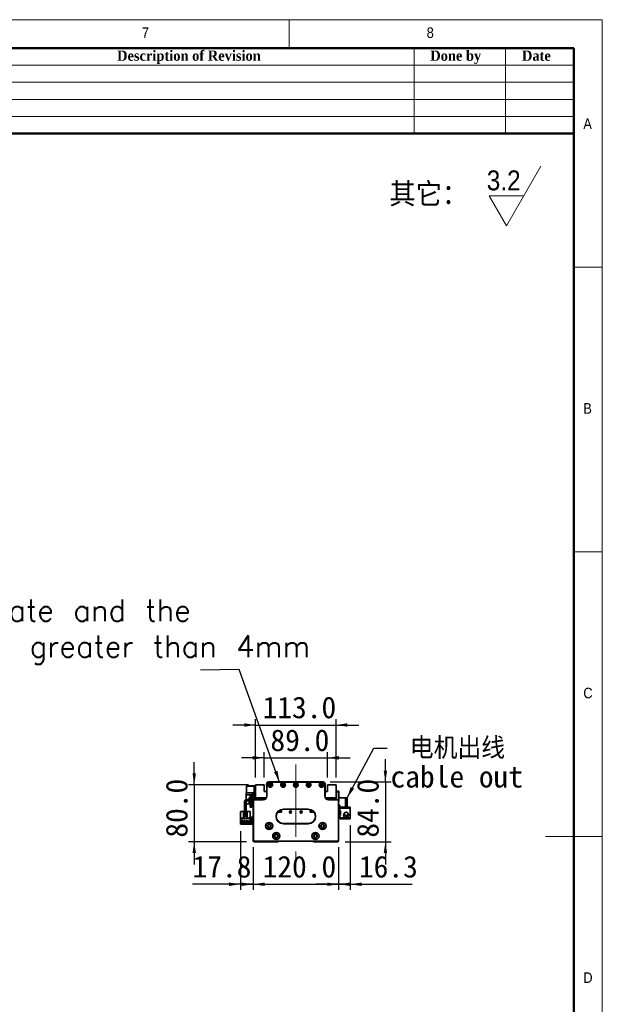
# Model space of a CAD drawing. Header units: millimetres. Extents: x 40 to 3320, y 40 to 2336.
# Tile 11 of 11: x 2502 to 3320, y 952 to 2336. Entities that reach past the tile are written whole.
import ezdxf

# ---------------------------------------------------------------- set-up
doc = ezdxf.new("R2010")
doc.units = ezdxf.units.MM
doc.header["$LTSCALE"] = 8
doc.linetypes.add('CENTERX2', pattern=[20.32, 12.7, -2.54, 2.54, -2.54])
doc.layers.add('黑色实线', color=7, linetype='Continuous')
doc.styles.add('SLDTEXTSTYLE0', font='Gothic.ttf', dxfattribs={"width": 0.913, "bigfont": 'bigfont'})
doc.styles.add('SLDTEXTSTYLE1', font='Gothic.ttf', dxfattribs={"width": 0.913})
doc.styles.add('SLDTEXTSTYLE2', font='timesbd.ttf', dxfattribs={"width": 0.933})
doc.styles.add('SLDTEXTSTYLE8', font='txt')
doc.styles.add('SLDTEXTSTYLE9', font='txt', dxfattribs={"bigfont": 'bigfont'})
doc.dimstyles.new('SLDDIMSTYLE0', dxfattribs={"dimtxt": 30.4, "dimasz": 16, "dimexe": 0, "dimexo": 0.0625, "dimgap": 7.6, "dimtad": 2, "dimdec": 1, "dimrnd": 1e-09, "dimzin": 4, "dimdsep": 46, "dimtxsty": 'SLDTEXTSTYLE8', "dimsah": 1, "dimcen": 0.09, "dimadec": 0, "dimazin": 1, "dimtfac": 1, "dimtdec": 1, "dimtmove": 0, "dimatfit": 0, "dimfxl": 0, "dimfrac": 2, "dimtolj": 1, "dimtzin": 12, "dimarcsym": 0})
doc.dimstyles.new('SLDDIMSTYLE1', dxfattribs={"dimtxt": 30.4, "dimasz": 16, "dimexe": 0, "dimexo": 0.0625, "dimgap": 7.6, "dimtad": 2, "dimdec": 1, "dimrnd": 1e-09, "dimzin": 12, "dimdsep": 46, "dimtxsty": 'SLDTEXTSTYLE8', "dimsah": 1, "dimcen": 0.09, "dimadec": 0, "dimazin": 3, "dimtfac": 1, "dimtdec": 1, "dimtmove": 0, "dimatfit": 0, "dimfxl": 0, "dimfrac": 2, "dimtolj": 1, "dimtzin": 12, "dimarcsym": 0})
doc.dimstyles.new('SLDDIMSTYLE2', dxfattribs={"dimtxt": 0.18, "dimasz": 16, "dimexe": 0, "dimexo": 0.0625, "dimgap": 0, "dimtad": 0, "dimtih": 1, "dimtoh": 1, "dimdec": 0, "dimrnd": 1e-09, "dimzin": 0, "dimdsep": 46, "dimtxsty": 'Standard', "dimsah": 1, "dimcen": 0.09, "dimadec": 0, "dimazin": 0, "dimtfac": 16, "dimtdec": 0, "dimtofl": 0, "dimtmove": 0, "dimatfit": 3, "dimfxl": 0, "dimfrac": 2, "dimtolj": 1, "dimtzin": 0, "dimarcsym": 0})

# ---------------------------------------------------------------- blocks, each defined once
blk = doc.blocks.new('SW_SFSYMBOL_0')
at = {"color": 0, "linetype": 'Continuous', "lineweight": 18}
for p, q in [((27.5, -42), (76, 42)), ((27.5, -42), (3.2, 0)), ((51.7, 0), (3.2, 0))]:
    blk.add_line(p, q, dxfattribs=at)
at = {"color": 0, "linetype": 'Continuous', "lineweight": 18, "insert": (0, 35.8), "char_height": 28, "attachment_point": 1, "style": 'SLDTEXTSTYLE1'}
blk.add_mtext('3.2', dxfattribs=at)
blk = doc.blocks.new('_D')
at = {"layer": '黑色实线'}
for p, q in [((2829.6, 1173.2), (2829.6, 1113)), ((2949.6, 1173.2), (2949.6, 1113)), ((2829.6, 1121), (2797.6, 1121)), ((2829.6, 1121), (2949.6, 1121)), ((2949.6, 1121), (2981.6, 1121))]:
    blk.add_line(p, q, dxfattribs=at)
for points in [[(2829.6, 1121), (2813.6, 1123.4), (2813.6, 1118.6)], [(2949.6, 1121), (2965.6, 1118.6), (2965.6, 1123.4)]]:
    blk.add_solid(points, dxfattribs=at)
at = {"layer": '黑色实线', "insert": (2842.9, 1160.9), "char_height": 30.4, "attachment_point": 1, "style": 'SLDTEXTSTYLE8'}
blk.add_mtext('120.0', dxfattribs=at)
blk = doc.blocks.new('_D_1')
at = {"layer": '黑色实线'}
for p, q in [((2811.8, 1195.4), (2811.8, 1113)), ((2829.6, 1173.2), (2829.6, 1113)), ((2811.8, 1121), (2744.5, 1121)), ((2811.8, 1121), (2829.6, 1121)), ((2829.6, 1121), (2861.6, 1121))]:
    blk.add_line(p, q, dxfattribs=at)
for points in [[(2811.8, 1121), (2795.8, 1123.4), (2795.8, 1118.6)], [(2829.6, 1121), (2845.6, 1118.6), (2845.6, 1123.4)]]:
    blk.add_solid(points, dxfattribs=at)
at = {"layer": '黑色实线', "insert": (2744.5, 1160.9), "char_height": 30.4, "attachment_point": 1, "style": 'SLDTEXTSTYLE8'}
blk.add_mtext('17.8', dxfattribs=at)
blk = doc.blocks.new('_D_2')
at = {"layer": '黑色实线'}
for p, q in [((3015.4, 1264.8), (3015.4, 1296.8)), ((2937.8, 1264.8), (3023.4, 1264.8)), ((3015.4, 1264.8), (3015.4, 1180.8)), ((2958.8, 1180.8), (3023.4, 1180.8)), ((3015.4, 1180.8), (3015.4, 1148.8))]:
    blk.add_line(p, q, dxfattribs=at)
for points in [[(3015.4, 1264.8), (3017.8, 1280.8), (3013, 1280.8)], [(3015.4, 1180.8), (3013, 1164.8), (3017.8, 1164.8)]]:
    blk.add_solid(points, dxfattribs=at)
at = {"layer": '黑色实线', "insert": (2975.5, 1186.5), "char_height": 30.4, "attachment_point": 1, "rotation": 90, "style": 'SLDTEXTSTYLE8'}
blk.add_mtext('84.0', dxfattribs=at)
blk = doc.blocks.new('_D_3')
at = {"layer": '黑色实线'}
for p, q in [((2746.9, 1260.8), (2746.9, 1292.8)), ((2823, 1260.8), (2738.9, 1260.8)), ((2746.9, 1260.8), (2746.9, 1180.8)), ((2820.5, 1180.8), (2738.9, 1180.8)), ((2746.9, 1180.8), (2746.9, 1148.8))]:
    blk.add_line(p, q, dxfattribs=at)
for points in [[(2746.9, 1260.8), (2749.3, 1276.8), (2744.5, 1276.8)], [(2746.9, 1180.8), (2744.5, 1164.8), (2749.3, 1164.8)]]:
    blk.add_solid(points, dxfattribs=at)
at = {"layer": '黑色实线', "insert": (2707, 1186.5), "char_height": 30.4, "attachment_point": 1, "rotation": 90, "style": 'SLDTEXTSTYLE8'}
blk.add_mtext('80.0', dxfattribs=at)
blk = doc.blocks.new('_D_4')
at = {"layer": '黑色实线'}
for p, q in [((2833.1, 1344.8), (2801.1, 1344.8)), ((2833.1, 1271), (2833.1, 1352.8)), ((2833.1, 1344.8), (2946.1, 1344.8)), ((2946.1, 1271), (2946.1, 1352.8)), ((2946.1, 1344.8), (2978.1, 1344.8))]:
    blk.add_line(p, q, dxfattribs=at)
for points in [[(2833.1, 1344.8), (2817.1, 1347.2), (2817.1, 1342.4)], [(2946.1, 1344.8), (2962.1, 1342.4), (2962.1, 1347.2)]]:
    blk.add_solid(points, dxfattribs=at)
at = {"layer": '黑色实线', "insert": (2842.9, 1384.7), "char_height": 30.4, "attachment_point": 1, "style": 'SLDTEXTSTYLE8'}
blk.add_mtext('113.0', dxfattribs=at)
blk = doc.blocks.new('_D_5')
at = {"layer": '黑色实线'}
for p, q in [((2845.1, 1271), (2845.1, 1306.7)), ((2934.1, 1271), (2934.1, 1306.7)), ((2845.1, 1298.7), (2813.1, 1298.7)), ((2845.1, 1298.7), (2934.1, 1298.7)), ((2934.1, 1298.7), (2966.1, 1298.7))]:
    blk.add_line(p, q, dxfattribs=at)
for points in [[(2845.1, 1298.7), (2829.1, 1301.1), (2829.1, 1296.3)], [(2934.1, 1298.7), (2950.1, 1296.3), (2950.1, 1301.1)]]:
    blk.add_solid(points, dxfattribs=at)
at = {"layer": '黑色实线', "insert": (2853.9, 1338.6), "char_height": 30.4, "attachment_point": 1, "style": 'SLDTEXTSTYLE8'}
blk.add_mtext('89.0', dxfattribs=at)
blk = doc.blocks.new('_D_6')
at = {"layer": '黑色实线'}
for p, q in [((2965.9, 1204), (2965.9, 1113)), ((2949.6, 1171.7), (2949.6, 1113)), ((2949.6, 1121), (2917.6, 1121)), ((2965.9, 1121), (2949.6, 1121)), ((2965.9, 1121), (3053.2, 1121))]:
    blk.add_line(p, q, dxfattribs=at)
for points in [[(2949.6, 1121), (2933.6, 1123.4), (2933.6, 1118.6)], [(2965.9, 1121), (2981.9, 1118.6), (2981.9, 1123.4)]]:
    blk.add_solid(points, dxfattribs=at)
at = {"layer": '黑色实线', "insert": (2978.2, 1160.9), "char_height": 30.4, "attachment_point": 1, "style": 'SLDTEXTSTYLE8'}
blk.add_mtext('16.3', dxfattribs=at)
blk = doc.blocks.new('SW_NOTE_3')
at = {"layer": '黑色实线', "color": 0, "char_height": 30.4, "attachment_point": 1}
for s, insert, style in [(' 电机出线', (4.8, 15.1), 'SLDTEXTSTYLE9'), ('cable out', (4.8, -25.1), 'SLDTEXTSTYLE8')]:
    blk.add_mtext(s, dxfattribs=dict(at, insert=insert, style=style))
blk = doc.blocks.new('SW_NOTE_4')
at = {"layer": '黑色实线', "color": 0, "insert": (-991.5, 99.4), "char_height": 30.4, "attachment_point": 1, "style": 'SLDTEXTSTYLE9'}
blk.add_mtext('The distance between the load plate and the \\Psteel belt protection belt shall be greater than 4mm', dxfattribs=at)

msp = doc.modelspace()

# ---------------------------------------------------------------- linework, layer by layer
at = {"color": 7, "linetype": 'Continuous', "lineweight": 18}
for p, q in [((3320, 2336), (40, 2336)), ((2880, 2296), (2880, 2336)), ((3320, 40), (3320, 2336)), ((80, 2296), (3280, 2296)), ((3056, 2296), (3056, 2176)), ((3184, 2296), (3184, 2176)), ((3280, 2296), (3280, 2176)), ((3280, 2296), (3280, 80)), ((2320, 2272), (3280, 2272)), ((2320, 2248), (3280, 2248)), ((2320, 2224), (3280, 2224)), ((2320, 2200), (3280, 2200)), ((3320, 1988), (3280, 1988)), ((3280, 1588), (3320, 1588)), ((3320, 1188), (3240, 1188))]:
    msp.add_line(p, q, dxfattribs=at)
at = {"color": 7, "linetype": 'Continuous', "lineweight": 50}
for p, q in [((3280, 2296), (80, 2296)), ((3280, 2296), (3280, 80)), ((3280, 2176), (2320, 2176))]:
    msp.add_line(p, q, dxfattribs=at)
at = {"color": 7, "linetype": 'Continuous', "lineweight": 35}
for p, q in [((2820.43, 1259.33), (2820.13, 1259.03)), ((2820.43, 1259.33), (2820.43, 1259.03)), ((2820.43, 1259.33), (2831.13, 1259.33)), ((2831.13, 1258.33), (2831.13, 1259.33)), ((2831.13, 1259.33), (2833.13, 1259.33)), ((2845.13, 1260.83), (2833.13, 1260.83)), ((2833.13, 1260.83), (2833.13, 1242.33)), ((2845.13, 1251.33), (2845.13, 1260.83)), ((2848.61, 1262.03), (2848.61, 1260.03)), ((2848.61, 1262.03), (2848.64, 1262.03)), ((2848.61, 1260.03), (2848.63, 1260.03)), ((2848.63, 1244.83), (2848.63, 1261.83)), ((2848.63, 1261.83), (2848.93, 1261.83)), ((2848.93, 1261.83), (2848.93, 1244.83)), ((2851.63, 1264.83), (2927.63, 1264.83)), ((2851.63, 1264.83), (2851.63, 1264.53)), ((2927.63, 1264.53), (2851.63, 1264.53)), ((2927.63, 1264.83), (2927.63, 1264.53)), ((2930.33, 1244.83), (2930.33, 1261.83)), ((2930.63, 1261.83), (2930.33, 1261.83)), ((2930.63, 1262.03), (2930.66, 1262.03)), ((2930.63, 1261.83), (2930.63, 1244.83)), ((2930.66, 1260.03), (2930.63, 1260.03)), ((2930.66, 1262.03), (2930.66, 1260.03)), ((2934.13, 1260.83), (2934.13, 1251.33)), ((2946.13, 1260.83), (2934.13, 1260.83)), ((2946.13, 1242.33), (2946.13, 1260.83)), ((2819.83, 1249.33), (2831.13, 1249.33)), ((2819.83, 1246.73), (2819.83, 1249.33)), ((2819.83, 1246.73), (2827.49, 1246.73)), ((2819.83, 1240.08), (2819.83, 1246.73)), ((2820.43, 1259.03), (2820.13, 1258.9)), ((2820.13, 1258.9), (2820.13, 1259.03)), ((2820.13, 1249.75), (2820.13, 1258.9)), ((2820.13, 1249.63), (2820.13, 1249.75)), ((2820.43, 1249.63), (2820.13, 1249.75)), ((2820.13, 1249.63), (2820.43, 1249.33)), ((2820.43, 1259.03), (2820.43, 1249.63)), ((2831.13, 1259.03), (2820.43, 1259.03)), ((2820.43, 1249.63), (2831.13, 1249.63)), ((2820.43, 1249.63), (2820.43, 1249.33)), ((2831.13, 1258.33), (2831.13, 1249.83)), ((2833.13, 1258.33), (2831.13, 1258.33)), ((2831.13, 1249.83), (2833.13, 1249.83)), ((2831.13, 1248.83), (2831.13, 1249.83)), ((2833.13, 1248.83), (2831.13, 1248.83)), ((2831.13, 1248.83), (2831.13, 1241.83)), ((2848.63, 1251.33), (2845.13, 1251.33)), ((2934.13, 1251.33), (2930.63, 1251.33)), ((2946.13, 1251.83), (2949.83, 1251.83)), ((2949.83, 1250.83), (2946.13, 1250.83)), ((2946.13, 1249.33), (2946.63, 1249.33)), ((2946.63, 1249.33), (2946.63, 1241.33)), ((2949.83, 1250.83), (2949.83, 1251.83)), ((2949.83, 1251.83), (2950.13, 1251.53)), ((2949.83, 1237.83), (2949.83, 1250.83)), ((2950.13, 1250.7), (2949.83, 1250.83)), ((2950.13, 1251.53), (2950.13, 1250.7)), ((2950.13, 1250.7), (2950.13, 1237.95)), ((2817.63, 1236.83), (2817.63, 1217.83)), ((2819.63, 1236.83), (2819.63, 1217.83)), ((2819.83, 1233.83), (2819.83, 1237.58)), ((2824.13, 1233.83), (2819.83, 1233.83)), ((2829.63, 1240.33), (2821.13, 1240.33)), ((2829.63, 1238.33), (2821.13, 1238.33)), ((2824.13, 1242.83), (2825.63, 1242.83)), ((2824.13, 1240.33), (2824.13, 1242.83)), ((2824.13, 1233.83), (2824.13, 1238.33)), ((2825.63, 1243.35), (2825.63, 1240.33)), ((2825.63, 1238.33), (2825.63, 1237.33)), ((2825.63, 1237.33), (2827.63, 1237.33)), ((2825.63, 1229.33), (2825.63, 1237.33)), ((2827.63, 1243.33), (2827.63, 1240.33)), ((2827.63, 1242.83), (2829.13, 1242.83)), ((2827.63, 1238.33), (2827.63, 1237.33)), ((2827.63, 1237.33), (2827.63, 1229.33)), ((2829.13, 1242.83), (2829.13, 1240.33)), ((2829.13, 1238.33), (2829.13, 1233.83)), ((2829.63, 1233.83), (2829.13, 1233.83)), ((2829.93, 1238.33), (2829.63, 1238.33)), ((2829.63, 1183.33), (2829.63, 1238.33)), ((2829.93, 1238.33), (2829.93, 1183.45)), ((2831.13, 1239.53), (2831.13, 1239.83)), ((2831.13, 1239.83), (2843.63, 1239.83)), ((2843.63, 1239.53), (2831.13, 1239.53)), ((2833.13, 1242.33), (2847.96, 1242.33)), ((2833.13, 1242.33), (2833.13, 1241.83)), ((2833.43, 1239.83), (2833.43, 1242.33)), ((2834.13, 1241.33), (2835.13, 1242.33)), ((2834.13, 1241.33), (2834.13, 1239.83)), ((2834.73, 1240.28), (2835.68, 1241.23)), ((2834.73, 1239.83), (2834.73, 1240.28)), ((2847.1, 1241.23), (2835.68, 1241.23)), ((2843.63, 1239.53), (2843.63, 1239.83)), ((2846.05, 1242.33), (2846.26, 1242.12)), ((2847.63, 1241.83), (2846.97, 1241.83)), ((2848.93, 1244.83), (2848.63, 1244.83)), ((2930.63, 1244.83), (2930.33, 1244.83)), ((2931.3, 1242.33), (2946.13, 1242.33)), ((2932.3, 1241.83), (2931.63, 1241.83)), ((2943.59, 1241.23), (2932.16, 1241.23)), ((2933.21, 1242.33), (2933.01, 1242.12)), ((2933.01, 1242.12), (2933.21, 1242.33)), ((2933.01, 1242.12), (2933.01, 1242.12)), ((2935.63, 1239.83), (2948.13, 1239.83)), ((2935.63, 1239.83), (2935.63, 1239.53)), ((2948.13, 1239.53), (2935.63, 1239.53)), ((2943.59, 1241.23), (2944.54, 1240.28)), ((2945.14, 1241.33), (2944.14, 1242.33)), ((2944.54, 1239.83), (2944.54, 1240.28)), ((2946.63, 1241.33), (2945.14, 1241.33)), ((2945.14, 1239.83), (2945.14, 1241.33)), ((2946.63, 1242.33), (2946.13, 1242.33)), ((2948.13, 1239.83), (2948.13, 1239.53)), ((2949.33, 1183.45), (2949.33, 1238.33)), ((2949.63, 1238.33), (2949.33, 1238.33)), ((2949.63, 1238.33), (2949.63, 1183.33)), ((2949.63, 1237.83), (2949.83, 1237.83)), ((2949.83, 1236.83), (2949.63, 1236.83)), ((2951.53, 1232.33), (2949.63, 1232.33)), ((2950.13, 1237.95), (2949.83, 1237.83)), ((2949.83, 1236.83), (2949.83, 1237.83)), ((2950.13, 1237.13), (2949.83, 1236.83)), ((2959.53, 1242.33), (2950.13, 1242.33)), ((2950.13, 1237.95), (2950.13, 1237.13)), ((2951.53, 1229.33), (2951.53, 1232.33)), ((2959.53, 1229.33), (2959.53, 1242.33)), ((2959.53, 1242.33), (2961.53, 1242.33)), ((2961.53, 1242.33), (2961.53, 1229.33)), ((2811.83, 1223.02), (2816.13, 1223.02)), ((2811.83, 1223.02), (2811.83, 1213.72)), ((2816.13, 1214.02), (2816.13, 1223.02)), ((2817.63, 1217.83), (2819.63, 1217.83)), ((2817.63, 1216.83), (2817.63, 1217.83)), ((2819.63, 1217.83), (2819.63, 1216.83)), ((2821.13, 1223.02), (2821.13, 1214.02)), ((2821.13, 1223.02), (2825.43, 1223.02)), ((2825.43, 1223.02), (2825.43, 1213.72)), ((2827.63, 1229.33), (2825.63, 1229.33)), ((2864.21, 1222.43), (2869.63, 1222.43)), ((2864.29, 1222.53), (2869.63, 1222.53)), ((2866.89, 1222.83), (2864.53, 1222.83)), ((2867.53, 1223.47), (2866.89, 1222.83)), ((2867.03, 1222.83), (2866.89, 1222.83)), ((2867.03, 1222.83), (2868.13, 1223.93)), ((2867.53, 1223.47), (2867.53, 1225.2)), ((2868.13, 1223.93), (2868.13, 1225.49)), ((2869.63, 1222.43), (2869.63, 1226.01)), ((2872.13, 1226.63), (2907.13, 1226.63)), ((2872.13, 1226.63), (2872.13, 1226.33)), ((2907.13, 1226.33), (2872.13, 1226.33)), ((2907.13, 1226.63), (2907.13, 1226.33)), ((2909.63, 1226.01), (2909.63, 1222.43)), ((2909.63, 1222.53), (2914.98, 1222.53)), ((2909.63, 1222.43), (2915.06, 1222.43)), ((2910.63, 1225.69), (2910.63, 1222.53)), ((2911.44, 1225.35), (2911.44, 1223.63)), ((2911.44, 1225.35), (2911.44, 1223.63)), ((2911.44, 1223.63), (2912.24, 1222.83)), ((2912.24, 1222.83), (2911.44, 1223.63)), ((2911.44, 1223.63), (2911.44, 1223.63)), ((2911.74, 1223.47), (2911.74, 1225.2)), ((2911.74, 1223.47), (2911.74, 1225.2)), ((2912.38, 1222.83), (2911.74, 1223.47)), ((2911.74, 1223.47), (2912.38, 1222.83)), ((2911.74, 1223.47), (2911.74, 1223.47)), ((2912.38, 1222.83), (2912.24, 1222.83)), ((2912.24, 1222.83), (2912.24, 1222.83)), ((2914.73, 1222.83), (2912.38, 1222.83)), ((2959.53, 1229.33), (2951.53, 1229.33)), ((2951.53, 1229.33), (2951.53, 1228.13)), ((2951.53, 1224.13), (2951.53, 1228.13)), ((2951.53, 1228.13), (2965.93, 1228.13)), ((2952.53, 1224.13), (2951.53, 1224.13)), ((2951.53, 1224.13), (2951.53, 1223.63)), ((2951.53, 1223.63), (2951.53, 1218.63)), ((2952.53, 1223.63), (2951.53, 1223.63)), ((2951.53, 1218.13), (2951.53, 1218.63)), ((2951.53, 1218.63), (2952.53, 1218.63)), ((2951.53, 1214.13), (2951.53, 1218.13)), ((2951.53, 1218.13), (2952.53, 1218.13)), ((2952.53, 1218.13), (2952.53, 1224.13)), ((2956.98, 1218.92), (2956.88, 1218.13)), ((2957.22, 1219.56), (2957.08, 1219.25)), ((2957.09, 1219.71), (2957.13, 1219.72)), ((2957.13, 1219.72), (2957.51, 1220.29)), ((2957.29, 1219.64), (2957.13, 1219.72)), ((2957.25, 1219.55), (2957.13, 1219.61)), ((2957.53, 1229.33), (2957.53, 1229.13)), ((2965.93, 1229.13), (2957.53, 1229.13)), ((2961.53, 1229.33), (2959.53, 1229.33)), ((2962.43, 1218.68), (2962.45, 1218.7)), ((2965.93, 1229.13), (2965.93, 1228.13)), ((2965.93, 1228.13), (2965.93, 1214.13)), ((2811.83, 1213.72), (2811.83, 1207.52)), ((2825.43, 1213.72), (2811.83, 1213.72)), ((2811.83, 1205.52), (2811.83, 1207.52)), ((2811.83, 1207.52), (2812.83, 1207.52)), ((2812.83, 1205.52), (2811.83, 1205.52)), ((2825.13, 1208.82), (2812.13, 1208.82)), ((2812.13, 1208.82), (2812.13, 1208.12)), ((2812.13, 1208.12), (2825.13, 1208.12)), ((2812.83, 1207.52), (2812.83, 1205.52)), ((2826.63, 1207.52), (2812.83, 1207.52)), ((2826.63, 1205.52), (2812.83, 1205.52)), ((2815.57, 1211.07), (2813.07, 1211.07)), ((2813.07, 1211.07), (2813.07, 1210.77)), ((2813.07, 1210.77), (2815.57, 1210.77)), ((2815.57, 1210.77), (2815.57, 1211.07)), ((2821.13, 1214.02), (2816.13, 1214.02)), ((2816.61, 1211.07), (2816.61, 1210.77)), ((2818.11, 1211.07), (2816.61, 1211.07)), ((2816.61, 1210.77), (2818.11, 1210.77)), ((2819.63, 1216.83), (2817.63, 1216.83)), ((2818.11, 1210.77), (2818.11, 1211.07)), ((2820.65, 1211.07), (2819.15, 1211.07)), ((2819.15, 1211.07), (2819.15, 1210.77)), ((2819.15, 1210.77), (2820.65, 1210.77)), ((2820.65, 1210.77), (2820.65, 1211.07)), ((2823.19, 1211.07), (2821.69, 1211.07)), ((2821.69, 1211.07), (2821.69, 1210.77)), ((2821.69, 1210.77), (2823.19, 1210.77)), ((2823.19, 1210.77), (2823.19, 1211.07)), ((2825.13, 1208.12), (2825.13, 1208.82)), ((2825.43, 1207.52), (2825.43, 1213.72)), ((2826.63, 1207.52), (2826.63, 1205.52)), ((2827.63, 1214.52), (2827.63, 1215.52)), ((2827.63, 1215.52), (2829.63, 1215.52)), ((2829.63, 1214.52), (2827.63, 1214.52)), ((2827.63, 1206.52), (2827.63, 1214.52)), ((2827.63, 1206.52), (2829.63, 1206.52)), ((2827.63, 1205.52), (2827.63, 1206.52)), ((2829.63, 1205.52), (2827.63, 1205.52)), ((2872.13, 1206.33), (2907.13, 1206.33)), ((2872.13, 1206.33), (2872.13, 1206.03)), ((2907.13, 1206.03), (2872.13, 1206.03)), ((2907.13, 1206.33), (2907.13, 1206.03)), ((2965.93, 1214.13), (2951.53, 1214.13)), ((2951.53, 1214.13), (2951.53, 1212.93)), ((2957.53, 1212.93), (2951.53, 1212.93)), ((2957.13, 1216.54), (2957.09, 1216.55)), ((2957.53, 1213.13), (2965.93, 1213.13)), ((2957.53, 1213.13), (2957.53, 1212.93)), ((2965.93, 1214.13), (2965.93, 1213.13)), ((2829.93, 1183.45), (2829.63, 1183.33)), ((2831.63, 1181.33), (2829.63, 1183.33)), ((2829.63, 1181.83), (2829.63, 1183.33)), ((2830.63, 1180.83), (2829.63, 1181.83)), ((2829.93, 1183.45), (2831.76, 1181.63)), ((2864.63, 1180.83), (2830.63, 1180.83)), ((2831.76, 1181.63), (2831.63, 1181.33)), ((2947.63, 1181.33), (2831.63, 1181.33)), ((2831.76, 1181.63), (2947.51, 1181.63)), ((2864.63, 1180.83), (2865.13, 1181.33)), ((2914.63, 1180.83), (2914.13, 1181.33)), ((2948.63, 1180.83), (2914.63, 1180.83)), ((2947.51, 1181.63), (2949.33, 1183.45)), ((2947.51, 1181.63), (2947.63, 1181.33)), ((2949.63, 1183.33), (2947.63, 1181.33)), ((2948.63, 1180.83), (2949.63, 1181.83)), ((2949.33, 1183.45), (2949.63, 1183.33)), ((2949.63, 1181.83), (2949.63, 1183.33))]:
    msp.add_line(p, q, dxfattribs=at)
at = {"color": 7, "linetype": 'Continuous', "lineweight": 35, "flags": 128}
msp.add_lwpolyline([(2826.63, 1205.52), (2827.22, 1205.58), (2827.63, 1205.7)], dxfattribs=at)
at = {"color": 7, "linetype": 'Continuous', "lineweight": 35}
for centre, radius in [((2853.63, 1260.58), 3.25), ((2853.63, 1260.58), 3), ((2853.63, 1260.58), 1.6), ((2853.63, 1260.58), 1.25), ((2871.63, 1260.58), 3.25), ((2871.63, 1260.58), 3), ((2871.63, 1260.58), 1.6), ((2871.63, 1260.58), 1.25), ((2889.63, 1260.58), 3.25), ((2889.63, 1260.58), 3), ((2889.63, 1260.58), 1.6), ((2889.63, 1260.58), 1.25), ((2907.63, 1260.58), 3.25), ((2907.63, 1260.58), 3), ((2907.63, 1260.58), 1.6), ((2907.63, 1260.58), 1.25), ((2925.63, 1260.58), 3.25), ((2925.63, 1260.58), 3), ((2925.63, 1260.58), 1.6), ((2925.63, 1260.58), 1.25), ((2882.13, 1222.53), 1.53), ((2882.13, 1222.53), 1.25), ((2897.13, 1222.53), 1.53), ((2897.13, 1222.53), 1.25), ((2852.13, 1202.86), 5.03), ((2852.13, 1202.86), 5), ((2852.13, 1202.86), 2.65), ((2852.13, 1202.86), 2.1), ((2927.13, 1202.86), 5.03), ((2927.13, 1202.86), 5), ((2927.13, 1202.86), 2.65), ((2927.13, 1202.86), 2.1), ((2862.13, 1188.86), 5.02), ((2862.13, 1188.86), 5), ((2862.13, 1188.86), 2.65), ((2862.13, 1188.86), 2.1), ((2917.13, 1188.86), 5.02), ((2917.13, 1188.86), 5), ((2917.13, 1188.86), 2.65), ((2917.13, 1188.86), 2.1)]:
    msp.add_circle(centre, radius, dxfattribs=at)
for centre, radius, start, end in [((2851.63, 1261.83), 3, 90, 180), ((2851.63, 1261.83), 2.7, 90, 180), ((2927.63, 1261.83), 3, 0, 90), ((2927.63, 1261.83), 2.7, 0, 90), ((2829.63, 1243.35), 4, 94.78019, 180), ((2829.13, 1249.33), 2, 274.78019, 0), ((2829.13, 1249.31), 4, 274.78019, 300), ((2821.13, 1236.83), 3.5, 90, 180), ((2821.13, 1236.83), 1.5, 90, 180), ((2829.63, 1243.33), 2, 94.78019, 180), ((2829.63, 1241.83), 1.5, 270, 0), ((2831.13, 1238.33), 1.5, 90, 180), ((2831.13, 1238.33), 1.2, 90, 180), ((2829.63, 1241.83), 3.5, 325.1501, 0), ((2843.63, 1244.83), 5.3, 270, 0), ((2843.63, 1244.83), 5, 270, 0), ((2846.97, 1242.83), 1, 224.99989, 270), ((2935.63, 1244.83), 5.3, 180, 270), ((2935.63, 1244.83), 5, 180, 270), ((2932.3, 1242.83), 1, 270, 315.00006), ((2932.3, 1242.83), 1, 270, 315.00006), ((2948.13, 1238.33), 1.5, 0, 90), ((2948.13, 1238.33), 1.2, 0, 90), ((2872.13, 1216.33), 10.3, 90, 270), ((2872.13, 1216.33), 10, 90, 270), ((2907.13, 1216.33), 10.3, 270, 90), ((2907.13, 1216.33), 10, 270, 90), ((2960.13, 1218.13), 3.4, 207.88541, 44.31348), ((2960.13, 1218.13), 3.45, 237.57421, 0), ((2960.13, 1218.13), 2.5, 274.06825, 11.05475), ((2960.13, 1218.13), 2.6, 277.27427, 10.90897), ((2960.13, 1218.13), 3.45, 0, 47.89891), ((2826.63, 1208.52), 1, 270, 0)]:
    msp.add_arc(centre, radius, start, end, dxfattribs=at)
for points, knots in [([(2957.96, 1221.05), (2957.78, 1220.7), (2957.45, 1220.04), (2956.99, 1218.98), (2956.77, 1218.16), (2956.71, 1217.49), (2956.81, 1216.93), (2957.04, 1216.32), (2957.49, 1215.73), (2958.18, 1215.29), (2958.9, 1215.05), (2959.66, 1215.05), (2960.37, 1215.28), (2960.55, 1215.4), (2960.5, 1215.44), (2960.49, 1215.45)], [0, 0, 0, 0, 0.1800941, 0.3300021, 0.4496482, 0.5397433, 0.5746214, 0.6053183, 0.6783995, 0.7214006, 0.7619756, 0.829155, 0.8886631, 0.9605893, 1, 1, 1, 1]), ([(2961.52, 1221.89), (2961.77, 1221.66), (2962.27, 1221.2), (2962.68, 1220.28), (2962.72, 1219.37), (2962.44, 1218.57), (2961.93, 1217.95), (2961.23, 1217.54), (2960.43, 1217.38), (2959.59, 1217.48), (2958.81, 1217.85), (2958.19, 1218.46), (2957.8, 1219.22), (2957.71, 1220.06), (2957.81, 1220.82), (2958.16, 1221.41), (2958.69, 1221.84), (2959.42, 1222.08), (2960.17, 1222.16), (2960.71, 1222.19), (2960.97, 1222.17), (2961.06, 1222.18), (2961.08, 1222.16), (2961.15, 1222.13), (2961.31, 1222.04), (2961.44, 1221.95), (2961.52, 1221.89)], [0, 0, 0, 0, 0.0648161, 0.1297771, 0.1897317, 0.2426185, 0.294414, 0.3462424, 0.3987227, 0.4521991, 0.5066004, 0.5614515, 0.6160503, 0.6697726, 0.72707, 0.7653755, 0.803691, 0.8589084, 0.9142286, 0.9495536, 0.9639996, 0.9648505, 0.9657584, 0.9687098, 0.9805279, 1, 1, 1, 1]), ([(2962.36, 1216.99), (2962.46, 1217.23), (2962.65, 1217.7), (2962.7, 1218.21), (2962.61, 1218.51), (2962.59, 1218.61)], [0, 0, 0, 0, 0.43595688, 0.82676894, 1, 1, 1, 1])]:
    msp.add_open_spline(points, degree=3, knots=knots, dxfattribs=at)
at = {"layer": '黑色实线', "linetype": 'CENTERX2', "lineweight": 18}
msp.add_line((2889.63, 1289.13), (2889.63, 1132.53), dxfattribs=at)

# ---------------------------------------------------------------- block references
at = {"color": 7, "linetype": 'Continuous', "lineweight": 18}
msp.add_blockref('SW_SFSYMBOL_0', (3157.74, 2088.37), dxfattribs=at)
at = {"layer": '黑色实线'}
for name, p in [('SW_NOTE_4', (2755.64, 1421.79)), ('SW_NOTE_3', (3017.78, 1312.46))]:
    msp.add_blockref(name, p, dxfattribs=at)

# ---------------------------------------------------------------- texts
at = {"color": 7, "linetype": 'Continuous', "lineweight": 0}
for s, insert, char_height, attachment_point, style in [('7', (2673.33, 2325.17), 14.82, 1, 'SLDTEXTSTYLE1'), ('8', (3073.33, 2325.17), 14.82, 1, 'SLDTEXTSTYLE1'), ('Description of Revision', (2739.45, 2292.69), 14.4, 2, 'SLDTEXTSTYLE2'), ('Done by', (3114.15, 2292.69), 14.4, 2, 'SLDTEXTSTYLE2'), ('Date', (3227.42, 2292.69), 14.4, 2, 'SLDTEXTSTYLE2'), ('A', (3293.33, 2197.17), 14.82, 1, 'SLDTEXTSTYLE1'), ('B', (3293.33, 1797.17), 14.82, 1, 'SLDTEXTSTYLE1'), ('C', (3293.33, 1397.17), 14.82, 1, 'SLDTEXTSTYLE1'), ('D', (3293.33, 997.17), 14.82, 1, 'SLDTEXTSTYLE1')]:
    msp.add_mtext(s, dxfattribs=dict(at, insert=insert, char_height=char_height, attachment_point=attachment_point, style=style))
at = {"color": 7, "linetype": 'Continuous', "lineweight": 18, "insert": (3020.93, 2106.38), "char_height": 29.633, "attachment_point": 1, "style": 'SLDTEXTSTYLE0'}
msp.add_mtext('其它：', dxfattribs=at)

# ---------------------------------------------------------------- dimensions: what is measured, and where the dimension line sits
at = {"layer": '黑色实线'}
for base, p1, p2, dimstyle, picture, middle in [((2946.13, 1344.83), (2833.13, 1260.83), (2946.13, 1260.83), 'SLDDIMSTYLE0', '_D_4', (2891.34, 1344.83)), ((2934.13, 1298.66), (2845.13, 1260.83), (2934.13, 1260.83), 'SLDDIMSTYLE0', '_D_5', (2891.34, 1298.66)), ((2829.63, 1120.98), (2811.83, 1205.52), (2829.63, 1183.33), 'SLDDIMSTYLE1', '_D_1', (2781.92, 1120.98)), ((2949.63, 1120.98), (2965.93, 1214.13), (2949.63, 1181.83), 'SLDDIMSTYLE1', '_D_6', (3015.7, 1120.98)), ((2949.63, 1120.98), (2829.63, 1183.33), (2949.63, 1183.33), 'SLDDIMSTYLE0', '_D', (2891.34, 1120.98))]:
    dim = msp.add_linear_dim(base=base, p1=p1, p2=p2, dimstyle=dimstyle, dxfattribs=at)
    dim.commit()
    dim.dimension.update_dxf_attribs({"geometry": picture, "text_midpoint": middle, "dimtype": 160})
for base, p1, p2, picture, middle in [((2746.86, 1180.83), (2833.13, 1260.83), (2830.63, 1180.83), '_D_3', (2746.86, 1223.95)), ((3015.4, 1180.83), (2927.63, 1264.83), (2948.63, 1180.83), '_D_2', (3015.4, 1223.95))]:
    dim = msp.add_linear_dim(base=base, p1=p1, p2=p2, angle=90, dimstyle='SLDDIMSTYLE0', dxfattribs=at)
    dim.commit()
    dim.dimension.update_dxf_attribs({"geometry": picture, "text_midpoint": middle, "dimtype": 160})

# ---------------------------------------------------------------- leaders
for points in [[(2866.72, 1264.53), (2810.22, 1422.67), (2755.64, 1421.79)], [(2961.53, 1242.33), (2999.03, 1312.46), (3017.78, 1312.46)]]:
    msp.add_leader(points, dimstyle='SLDDIMSTYLE2', dxfattribs=at)

doc.saveas('drawing.dxf')
